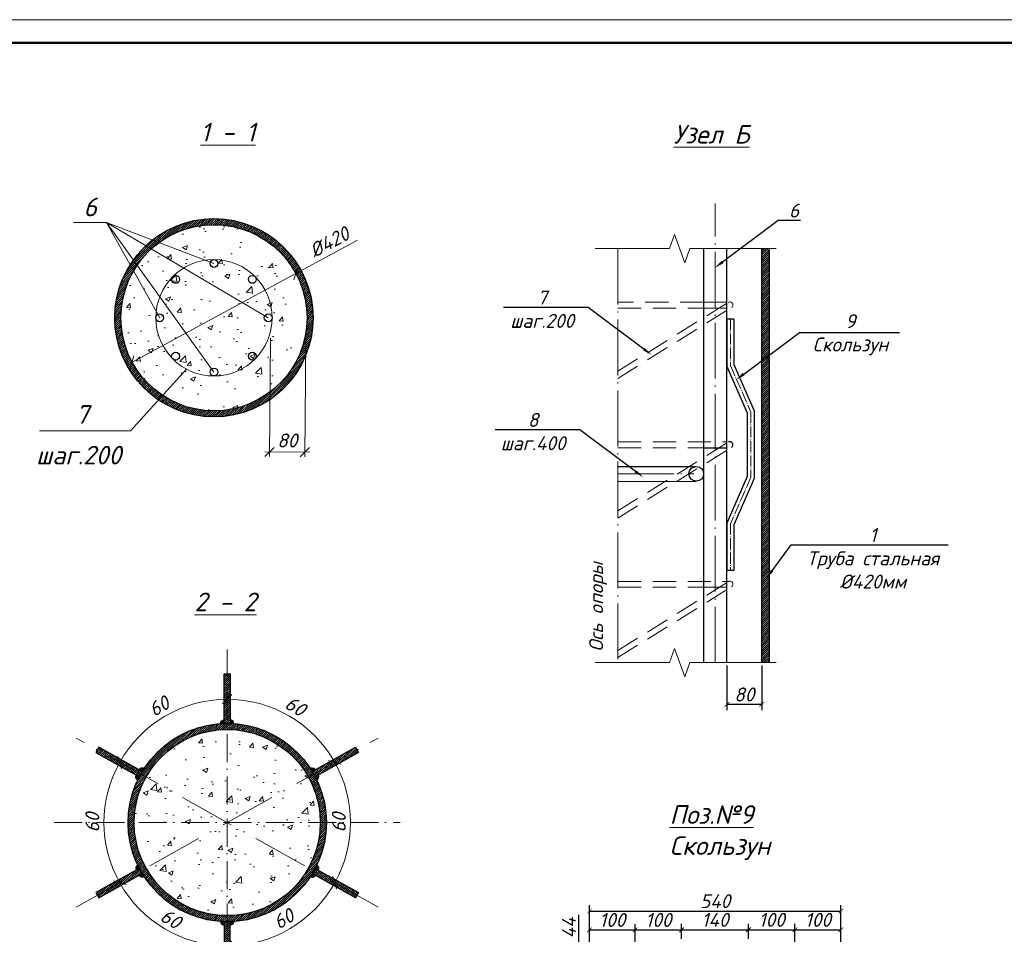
# Model space of a CAD drawing. Header units: millimetres. Extents: x 12962 to 32397, y -4138 to -1429.
# Tile 18 of 41: x 13538 to 13750, y -2772 to -2576. Entities that reach past the tile are written whole.
import ezdxf
from ezdxf import colors
from ezdxf.entities.mleader import LeaderData, LeaderLine
from ezdxf.math import Vec2, Vec3

# ---------------------------------------------------------------- set-up
doc = ezdxf.new("R2010")
doc.units = ezdxf.units.MM
for name, pattern in [('ACAD_ISO04W100', [30.5, 24, -3, 0.5, -3]), ('ACAD_ISO10W100', [18, 12, -3, 0, -3]), ('DASHEDX2', [1.5, 1, -0.5])]:
    doc.linetypes.add(name, pattern=pattern)
for name, color, linetype in [('1', 7, 'Continuous'), ('DIM', 3, 'Continuous'), ('KOLOD', 250, 'Continuous'), ('OPORA', 250, 'Continuous'), ('Text', 154, 'Continuous'), ('ЛИНИИ(та)', 3, 'Continuous'), ('РУССКИЙ', 2, 'Continuous')]:
    doc.layers.add(name, color=color, linetype=linetype)
doc.layers.add('1_В1', color=160, linetype='Continuous', lineweight=100)
doc.layers.add('_1 asosiy', color=7, linetype='Continuous', lineweight=40)
doc.styles.add('ISOCPEUR', font='isocpeui.ttf')
doc.styles.add('ROMANS', font='ROMANS.SHX', dxfattribs={"width": 0.8})
doc.styles.add('НВК_Ш_(3)_И', font='isocpeui.ttf', dxfattribs={"height": 3})
doc.styles.add('НВК_Ш_(4)_И', font='isocpeui.ttf', dxfattribs={"height": 4})
doc.styles.add('Шрифт Р2', font='isocpeui.ttf', dxfattribs={"height": 2})
doc.dimstyles.new('ISOCPEUR ш2', dxfattribs={"dimtxt": 2, "dimasz": 1, "dimexe": 1.25, "dimexo": 0.625, "dimtad": 1, "dimlfac": 0.5, "dimtxsty": 'Шрифт Р2', "dimblk": 'ARCHTICK', "dimcen": 2.5, "dimadec": 0, "dimazin": 0, "dimtfac": 1, "dimtmove": 0, "dimatfit": 3, "dimfxl": 1, "dimarcsym": 0})
doc.dimstyles.new('ROMANS_1', dxfattribs={"dimtxt": 3, "dimasz": 2, "dimexe": 1, "dimexo": 1.5, "dimgap": 1, "dimtad": 1, "dimdsep": 46, "dimtxsty": 'ROMANS', "dimblk1": 'OBLIQUE', "dimblk2": 'OBLIQUE', "dimsah": 1, "dimcen": -2.5, "dimdle": 1, "dimclrd": 3, "dimclre": 3, "dimclrt": 3, "dimadec": 0, "dimazin": 0, "dimtfac": 1, "dimtix": 1, "dimtmove": 1, "dimatfit": 3, "dimldrblk": 'OPEN30', "dimfxl": 1, "dimtolj": 1, "dimtzin": 0, "dimarcsym": 0})
pattern_1 = [(45, (3978.2925, 52.58866), (-0.224506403, 0.224506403), [])]

# ---------------------------------------------------------------- blocks, each defined once
blk = doc.blocks.new('_Oblique')
at = {"color": 0, "linetype": 'ByBlock', "lineweight": -2}
blk.add_line((-0.5, -0.5), (0.5, 0.5), dxfattribs=at)
blk = doc.blocks.new('*D1735')
at = {"layer": 'Defpoints', "color": 0, "lineweight": 25, "transparency": 16777216}
for p in [(13597.3, -2630.42), (13562.13, -2649.46)]:
    blk.add_point(p, dxfattribs=at)
at = {"layer": 'KOLOD', "color": 154, "lineweight": 9, "transparency": 16777216}
for p in [(13610.57, -2623.24), (13562.13, -2649.46)]:
    blk.add_line(p, (13597.3, -2630.42), dxfattribs=at)
at = {"layer": 'KOLOD', "color": 154, "lineweight": 9, "transparency": 16777216, "xscale": 2, "yscale": 2, "zscale": 2}
for p, rotation in [((13597.3, -2630.42), 208.4266706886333), ((13562.13, -2649.46), 28.42667068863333)]:
    blk.add_blockref('_Oblique', p, dxfattribs=dict(at, rotation=rotation))
at = {"layer": 'KOLOD', "color": 154, "lineweight": 0, "transparency": 16777216, "insert": (13604.5, -2623.68), "char_height": 3, "attachment_point": 5, "rotation": 28.4267, "style": 'НВК_Ш_(3)_И'}
blk.add_mtext('\\A1;%%C420', dxfattribs=at)
blk = doc.blocks.new('_Open30')
at = {"layer": 'Text', "color": 0, "lineweight": -2}
for p, q in [((-1, 0.27), (0, 0)), ((0, 0), (-1, -0.27)), ((0, 0), (-1, 0))]:
    blk.add_line(p, q, dxfattribs=at)
blk = doc.blocks.new('*D1792')
at = {"layer": 'Defpoints', "color": 0, "lineweight": 25, "transparency": 16777216}
for p in [(13591.88, -2642.82), (13599.49, -2642.89), (13599.27, -2668.82)]:
    blk.add_point(p, dxfattribs=at)
at = {"layer": 'KOLOD', "color": 154, "lineweight": 9, "transparency": 16777216}
for p, q in [((13591.86, -2644.32), (13591.64, -2669.76)), ((13599.48, -2644.39), (13599.26, -2669.82)), ((13590.65, -2668.75), (13600.27, -2668.83))]:
    blk.add_line(p, q, dxfattribs=at)
at = {"layer": 'KOLOD', "color": 154, "lineweight": 9, "transparency": 16777216, "xscale": 2, "yscale": 2, "zscale": 2}
for p, rotation in [((13591.65, -2668.76), 179.5070649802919), ((13599.27, -2668.82), 359.5070649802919)]:
    blk.add_blockref('_Oblique', p, dxfattribs=dict(at, rotation=rotation))
at = {"layer": 'KOLOD', "color": 154, "lineweight": 0, "transparency": 16777216, "insert": (13595.48, -2666.29), "char_height": 3, "attachment_point": 5, "rotation": 359.5071, "style": 'НВК_Ш_(3)_И'}
blk.add_mtext('\\A1;80', dxfattribs=at)
blk = doc.blocks.new('*U38')
at = {"lineweight": 9}
blk.add_line((-20, 415), (574, 415), dxfattribs=at)
at = {"lineweight": 50}
blk.add_line((0, 410), (569, 410), dxfattribs=at)
blk = doc.blocks.new('*D1796')
at = {"layer": '1', "color": 154, "lineweight": 9, "transparency": 16777216}
blk.add_arc((13582.57, -2748.37), 26.48, 29.2387, 90, dxfattribs=at)
at = {"layer": 'Defpoints', "color": 0, "linetype": 'ACAD_ISO10W100', "lineweight": 25, "transparency": 16777216}
for p in [(13582.57, -2711.19), (13599.76, -2728.24), (13615.01, -2730.21), (13550.12, -2766.53), (13582.57, -2785.55)]:
    blk.add_point(p, dxfattribs=at)
at = {"layer": '1', "color": 154, "linetype": 'ACAD_ISO10W100', "lineweight": 9, "transparency": 16777216, "xscale": 2, "yscale": 2, "zscale": 2}
for p, rotation in [((13582.57, -2721.89), 179.9999999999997), ((13605.67, -2735.44), 299.2387135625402)]:
    blk.add_blockref('_Oblique', p, dxfattribs=dict(at, rotation=rotation))
at = {"layer": '1', "color": 154, "linetype": 'ACAD_ISO10W100', "lineweight": 0, "transparency": 16777216, "insert": (13597.22, -2723.37), "char_height": 3, "attachment_point": 5, "rotation": 329.6194, "style": 'НВК_Ш_(3)_И'}
blk.add_mtext('\\A1;60', dxfattribs=at)
blk = doc.blocks.new('*D1797')
at = {"layer": '1', "color": 154, "lineweight": 9, "transparency": 16777216}
blk.add_arc((13582.57, -2748.37), 26.48, 90, 150.7613, dxfattribs=at)
at = {"layer": 'Defpoints', "color": 0, "linetype": 'ACAD_ISO10W100', "lineweight": 25, "transparency": 16777216}
for p in [(13582.57, -2711.19), (13573.4, -2723.53), (13550.12, -2730.21), (13615.01, -2766.53), (13582.57, -2785.55)]:
    blk.add_point(p, dxfattribs=at)
at = {"layer": '1', "color": 154, "linetype": 'ACAD_ISO10W100', "lineweight": 9, "transparency": 16777216, "xscale": 2, "yscale": 2, "zscale": 2}
blk.add_blockref('_Oblique', (13582.57, -2721.89), dxfattribs=at)
at = {"layer": '1', "color": 154, "linetype": 'ACAD_ISO10W100', "lineweight": 9, "transparency": 16777216, "xscale": 2, "yscale": 2, "zscale": 2, "rotation": 240.7612864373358}
blk.add_blockref('_Oblique', (13559.46, -2735.44), dxfattribs=at)
at = {"layer": '1', "color": 154, "linetype": 'ACAD_ISO10W100', "lineweight": 0, "transparency": 16777216, "insert": (13567.91, -2723.37), "char_height": 3, "attachment_point": 5, "rotation": 30.3806, "style": 'НВК_Ш_(3)_И'}
blk.add_mtext('\\A1;60', dxfattribs=at)
blk = doc.blocks.new('*D1771')
at = {"layer": '1', "color": 154, "lineweight": 9, "transparency": 16777216}
blk.add_arc((13582.57, -2748.37), 26.48, 150.7613, 209.2387, dxfattribs=at)
at = {"layer": 'Defpoints', "color": 0, "linetype": 'ACAD_ISO10W100', "lineweight": 25, "transparency": 16777216}
for p in [(13550.12, -2730.21), (13615.01, -2730.21), (13556.47, -2743.89), (13550.12, -2766.53), (13615.01, -2766.53)]:
    blk.add_point(p, dxfattribs=at)
at = {"layer": '1', "color": 154, "linetype": 'ACAD_ISO10W100', "lineweight": 9, "transparency": 16777216, "xscale": 2, "yscale": 2, "zscale": 2}
for p, rotation in [((13559.46, -2735.44), 60.76128643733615), ((13559.46, -2761.3), 299.2387135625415)]:
    blk.add_blockref('_Oblique', p, dxfattribs=dict(at, rotation=rotation))
at = {"layer": '1', "color": 154, "linetype": 'ACAD_ISO10W100', "lineweight": 0, "transparency": 16777216, "insert": (13553.59, -2748.37), "char_height": 3, "attachment_point": 5, "rotation": 90, "style": 'НВК_Ш_(3)_И'}
blk.add_mtext('\\A1;60', dxfattribs=at)
blk = doc.blocks.new('*D1772')
at = {"layer": '1', "color": 154, "lineweight": 9, "transparency": 16777216}
blk.add_arc((13582.57, -2748.37), 26.48, 209.2387, 270, dxfattribs=at)
at = {"layer": 'Defpoints', "color": 0, "linetype": 'ACAD_ISO10W100', "lineweight": 25, "transparency": 16777216}
for p in [(13582.57, -2711.19), (13615.01, -2730.21), (13550.12, -2766.53), (13565.37, -2768.5), (13582.57, -2785.55)]:
    blk.add_point(p, dxfattribs=at)
at = {"layer": '1', "color": 154, "linetype": 'ACAD_ISO10W100', "lineweight": 9, "transparency": 16777216, "xscale": 2, "yscale": 2, "zscale": 2, "rotation": 119.2387135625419}
blk.add_blockref('_Oblique', (13559.46, -2761.3), dxfattribs=at)
at = {"layer": '1', "color": 154, "linetype": 'ACAD_ISO10W100', "lineweight": 9, "transparency": 16777216, "xscale": 2, "yscale": 2, "zscale": 2}
blk.add_blockref('_Oblique', (13582.57, -2774.84), dxfattribs=at)
at = {"layer": '1', "color": 154, "linetype": 'ACAD_ISO10W100', "lineweight": 0, "transparency": 16777216, "insert": (13570.44, -2769.05), "char_height": 3, "attachment_point": 5, "rotation": 329.6194, "style": 'НВК_Ш_(3)_И'}
blk.add_mtext('\\A1;60', dxfattribs=at)
blk = doc.blocks.new('*D1773')
at = {"layer": '1', "color": 154, "lineweight": 9, "transparency": 16777216}
blk.add_arc((13582.57, -2748.37), 26.48, 270, 330.7613, dxfattribs=at)
at = {"layer": 'Defpoints', "color": 0, "linetype": 'ACAD_ISO10W100', "lineweight": 25, "transparency": 16777216}
for p in [(13582.57, -2711.19), (13550.12, -2730.21), (13615.01, -2766.53), (13591.73, -2773.21), (13582.57, -2785.55)]:
    blk.add_point(p, dxfattribs=at)
at = {"layer": '1', "color": 154, "linetype": 'ACAD_ISO10W100', "lineweight": 9, "transparency": 16777216, "xscale": 2, "yscale": 2, "zscale": 2}
for p, rotation in [((13605.67, -2761.3), 60.76128643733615), ((13582.57, -2774.84), 179.9999999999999)]:
    blk.add_blockref('_Oblique', p, dxfattribs=dict(at, rotation=rotation))
at = {"layer": '1', "color": 154, "linetype": 'ACAD_ISO10W100', "lineweight": 0, "transparency": 16777216, "insert": (13594.69, -2769.05), "char_height": 3, "attachment_point": 5, "rotation": 30.3806, "style": 'НВК_Ш_(3)_И'}
blk.add_mtext('\\A1;60', dxfattribs=at)
blk = doc.blocks.new('*D1774')
at = {"layer": '1', "color": 154, "lineweight": 9, "transparency": 16777216}
blk.add_arc((13582.57, -2748.37), 26.48, 330.7613, 29.2387, dxfattribs=at)
at = {"layer": 'Defpoints', "color": 0, "linetype": 'ACAD_ISO10W100', "lineweight": 25, "transparency": 16777216}
for p in [(13550.12, -2730.21), (13615.01, -2730.21), (13608.66, -2752.85), (13550.12, -2766.53), (13615.01, -2766.53)]:
    blk.add_point(p, dxfattribs=at)
at = {"layer": '1', "color": 154, "linetype": 'ACAD_ISO10W100', "lineweight": 9, "transparency": 16777216, "xscale": 2, "yscale": 2, "zscale": 2}
for p, rotation in [((13605.67, -2735.44), 119.2387135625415), ((13605.67, -2761.3), 240.7612864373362)]:
    blk.add_blockref('_Oblique', p, dxfattribs=dict(at, rotation=rotation))
at = {"layer": '1', "color": 154, "linetype": 'ACAD_ISO10W100', "lineweight": 0, "transparency": 16777216, "insert": (13606.54, -2748.37), "char_height": 3, "attachment_point": 5, "rotation": 90, "style": 'НВК_Ш_(3)_И'}
blk.add_mtext('\\A1;60', dxfattribs=at)
blk = doc.blocks.new('_ArchTick')
at = {"color": 0, "linetype": 'ByBlock', "const_width": 0.15}
blk.add_lwpolyline([(-0.5, -0.5), (0.5, 0.5)], dxfattribs=at)
blk = doc.blocks.new('*D1781')
at = {"layer": 'Defpoints', "color": 0, "lineweight": 25, "transparency": 16777216}
for p in [(13658.1, -2774.8), (13680.36, -2774.8), (13660.38, -2779.2)]:
    blk.add_point(p, dxfattribs=at)
at = {"layer": 'KOLOD', "color": 154, "lineweight": -2, "transparency": 16777216}
for p, q in [((13658.1, -2774.8), (13658.1, -2768.21)), ((13679.74, -2774.8), (13656.85, -2774.8)), ((13658.1, -2779.2), (13658.1, -2774.8)), ((13659.75, -2779.2), (13656.85, -2779.2))]:
    blk.add_line(p, q, dxfattribs=at)
for p, rotation in [((13658.1, -2774.8), 90), ((13658.1, -2779.2), 270)]:
    blk.add_blockref('_ArchTick', p, dxfattribs=dict(at, rotation=rotation))
at = {"layer": 'KOLOD', "color": 154, "lineweight": 0, "transparency": 16777216, "insert": (13655.98, -2771), "char_height": 3, "attachment_point": 5, "rotation": 90, "style": 'НВК_Ш_(3)_И'}
blk.add_mtext('44', dxfattribs=at)
blk = doc.blocks.new('*D1690')
at = {"layer": 'Defpoints', "color": 0, "lineweight": 25, "transparency": 16777216}
for p in [(13689.91, -2714), (13697.4, -2714), (13689.91, -2722.98)]:
    blk.add_point(p, dxfattribs=at)
at = {"layer": 'KOLOD', "color": 154, "lineweight": -2, "transparency": 16777216}
for p, q in [((13689.91, -2714.62), (13689.91, -2724.23)), ((13697.4, -2714.62), (13697.4, -2724.23)), ((13697.4, -2722.98), (13689.91, -2722.98))]:
    blk.add_line(p, q, dxfattribs=at)
at = {"layer": 'KOLOD', "color": 154, "lineweight": -2, "transparency": 16777216, "rotation": 180}
blk.add_blockref('_ArchTick', (13689.91, -2722.98), dxfattribs=at)
at = {"layer": 'KOLOD', "color": 154, "lineweight": -2, "transparency": 16777216}
blk.add_blockref('_ArchTick', (13697.4, -2722.98), dxfattribs=at)
at = {"layer": 'KOLOD', "color": 154, "lineweight": 0, "transparency": 16777216, "insert": (13693.66, -2720.85), "char_height": 3, "attachment_point": 5, "style": 'НВК_Ш_(3)_И'}
blk.add_mtext('80', dxfattribs=at)
blk = doc.blocks.new('фқвуақ')
at = {"lineweight": 30, "ltscale": 0.05}
blk.add_arc((-0.56, -0.51), 1.49, 355.865, 90, dxfattribs=at)
at = {"layer": 'OPORA', "linetype": 'Continuous', "lineweight": 0}
for p, q in [((-0.56, 0.9), (-0.48, 0.98)), ((-0.56, 0.79), (-0.38, 0.97)), ((-0.56, 0.68), (-0.28, 0.96)), ((-0.56, 0.56), (-0.19, 0.94)), ((-0.56, 0.45), (-0.1, 0.91)), ((-0.56, 0.34), (-0.02, 0.88)), ((-0.56, 0.23), (0.06, 0.85)), ((-0.56, 0.11), (0.14, 0.81)), ((-0.56, 0), (0.21, 0.77)), ((-0.56, -0.11), (0.28, 0.73)), ((-0.56, -0.22), (0.34, 0.68)), ((-0.56, -0.33), (0.41, 0.63)), ((-0.56, -0.45), (0.46, 0.58)), ((-0.52, -0.52), (0.52, 0.52)), ((-0.41, -0.52), (0.57, 0.46)), ((-0.3, -0.53), (0.62, 0.4)), ((-0.2, -0.53), (0.67, 0.33)), ((-0.09, -0.54), (0.72, 0.27)), ((0.02, -0.54), (0.76, 0.2)), ((0.12, -0.55), (0.79, 0.12)), ((0.23, -0.56), (0.83, 0.04)), ((0.33, -0.57), (0.86, -0.04)), ((0.44, -0.57), (0.88, -0.13)), ((0.54, -0.58), (0.9, -0.22)), ((0.64, -0.59), (0.92, -0.31)), ((0.75, -0.6), (0.93, -0.42)), ((0.85, -0.61), (0.93, -0.53))]:
    blk.add_line(p, q, dxfattribs=at)

msp = doc.modelspace()

# ---------------------------------------------------------------- hatches: boundary and pattern name
at = {"lineweight": 0, "ltscale": 10}
h = msp.add_hatch(dxfattribs=at)
h.set_pattern_fill('ANSI31', color=5, scale=0.1)
h.set_pattern_definition(pattern_1)
h.paths.add_polyline_path([(13579.714, -2619.937), (13579.714, -2618.637, 0.4142136), (13558.414, -2639.937), (13559.714, -2639.937, -0.4142136)])
h.paths.add_polyline_path([(13579.714, -2618.637), (13579.714, -2619.937, -0.4142136), (13599.714, -2639.937), (13601.014, -2639.937, 0.4142136)])
h.paths.add_polyline_path([(13579.714, -2659.937), (13579.714, -2661.237, 0.4142136), (13601.014, -2639.937), (13599.714, -2639.937, -0.4142136)])
h.paths.add_polyline_path([(13579.714, -2661.237), (13579.714, -2659.937, -0.4142136), (13559.714, -2639.937), (13558.414, -2639.937, 0.4142136)])
h = msp.add_hatch(dxfattribs=at)
h.set_pattern_fill('ANSI31', color=5, scale=0.1)
h.set_pattern_definition(pattern_1)
h.paths.add_polyline_path([(13698.97, -2625.052), (13697.404, -2625.052), (13697.404, -2713.995), (13698.97, -2713.995)])
h = msp.add_hatch(dxfattribs=at)
h.set_pattern_fill('ANSI31', color=5, scale=0.1)
h.set_pattern_definition(pattern_1)
h.paths.add_polyline_path([(13555.007, -2732.196), (13554.372, -2733.33), (13563.662, -2738.531), (13564.297, -2737.397)])
h.paths.add_polyline_path([(13564.297, -2759.339), (13563.662, -2758.205), (13554.372, -2763.405), (13555.007, -2764.539)])
h.paths.add_polyline_path([(13583.215, -2769.668), (13581.916, -2769.668), (13581.916, -2780.314), (13583.215, -2780.314)])
h.paths.add_polyline_path([(13601.469, -2758.205), (13600.834, -2759.339), (13610.125, -2764.539), (13610.76, -2763.405)])
h.paths.add_polyline_path([(13610.76, -2733.33), (13610.125, -2732.196), (13600.834, -2737.397), (13601.469, -2738.531)])
h.paths.add_polyline_path([(13581.916, -2727.068), (13583.215, -2727.068), (13583.215, -2716.421), (13581.916, -2716.421)])
h = msp.add_hatch(dxfattribs=at)
h.set_pattern_fill('ANSI31', color=5, scale=0.1)
h.set_pattern_definition(pattern_1)
h.paths.add_polyline_path([(13582.566, -2728.368), (13582.566, -2727.068, 0.4142136), (13561.266, -2748.368), (13562.566, -2748.368, -0.4142136)])
h.paths.add_polyline_path([(13582.566, -2727.068), (13582.566, -2728.368, -0.4142136), (13602.566, -2748.368), (13603.866, -2748.368, 0.4142136)])
h.paths.add_polyline_path([(13582.566, -2768.368), (13582.566, -2769.668, 0.4142136), (13603.866, -2748.368), (13602.566, -2748.368, -0.4142136)])
h.paths.add_polyline_path([(13582.566, -2769.668), (13582.566, -2768.368, -0.4142136), (13562.566, -2748.368), (13561.266, -2748.368, 0.4142136)])
at = {"layer": 'ЛИНИИ(та)', "lineweight": 0, "ltscale": 500}
h = msp.add_hatch(dxfattribs=at)
h.set_pattern_fill('AR-CONC', color=154, scale=0.06, style=0)
h.set_pattern_definition([(50, (3918.106, 21.702), (10.93108, -0.956345), [1.143, -12.573]), (355, (3918.106, 21.702), (-2.114605, 11.463411), [0.9144, -10.058435]), (100.45144, (3919.017, 21.622), (8.816475, 10.507065), [0.9714, -10.685415]), (46.1842, (3918.106, 24.75), (16.264742, -2.52254), [1.7145, -18.8595]), (96.63556, (3919.461, 24.54), (14.244248, 14.845567), [1.457101, -16.028136]), (351.18415, (3918.106, 24.75), (14.244248, 14.845567), [1.371598, -15.087584]), (21, (3919.63, 23.988), (9.0968635, -6.135912), [1.143, -12.573]), (326, (3919.63, 23.988), (3.708122, 11.051278), [0.9144, -10.0584]), (71.45144, (3920.388, 23.476), (12.804985, 4.915366), [0.9714, -10.685396]), (37.5, (3918.106, 21.7016), (0.1853162, 5.0733023), [0, -9.93648, 0, -10.2108, 0, -10.0965]), (7.5, (3918.106, 21.7016), (4.0091798, 6.0108345), [0, -5.82168, 0, -9.70788, 0, -3.8481]), (327.5, (3914.7075, 21.7016), (8.1354357, -0.3437246), [0, -3.81, 0, -11.8872, 0, -15.7734]), (317.5, (3913.1835, 21.7016), (8.887751, 1.5255895), [0, -4.953, 0, -7.89432, 0, -11.2014])])
h.paths.add_polyline_path([(13559.714, -2639.937, 1), (13599.714, -2639.937, 1)])
at = {"layer": 'ЛИНИИ(та)', "ltscale": 500}
h = msp.add_hatch(dxfattribs=at)
h.set_pattern_fill('AR-CONC', color=154, scale=0.06, style=0)
h.set_pattern_definition([(130, (57441.084, 6778.518), (-10.9310801, -0.9563451), [1.143, -12.573]), (185, (57441.084, 6778.518), (2.1145696, 11.4633986), [0.9144, -10.0584]), (79.549, (57440.173, 6778.438), (-8.81655, 10.5070013), [0.9714, -10.6854]), (133.8158, (57441.084, 6781.566), (-16.2647425, -2.5225397), [1.7145, -18.8595]), (83.3644, (57439.729, 6781.355), (-14.244254, 14.8455334), [1.4571, -16.0281]), (188.816, (57441.084, 6781.566), (-14.2442763, 14.845507), [1.3716, -15.0876]), (159, (57439.56, 6780.804), (-9.0968928, -6.1359311), [1.143, -12.573]), (214, (57439.56, 6780.804), (-3.7081217, 11.051278), [0.9144, -10.0584]), (108.5486, (57438.802, 6780.292), (-12.8049894, 4.9153715), [0.9714, -10.6854]), (142.5, (57441.0844, 6778.5176), (-0.1853162, 5.07330233), [0, -9.93648, 0, -10.2108, 0, -10.0965]), (172.5, (57441.0844, 6778.5176), (-4.00917975, 6.0108345), [0, -5.82168, 0, -9.70788, 0, -3.8481]), (212.5, (57444.483, 6778.5176), (-8.1354357, -0.34372464), [0, -3.81, 0, -11.8872, 0, -15.7734]), (222.5, (57446.007, 6778.5176), (-8.8877509, 1.5255895), [0, -4.953, 0, -7.89432, 0, -11.2014])])
h.paths.add_polyline_path([(13602.566, -2748.368), (13595.066, -2748.368, 0.1989123), (13591.404, -2739.529, 0.000002), (13591.404, -2739.529, 0.1989123), (13582.566, -2735.868), (13582.566, -2728.368, -0.4142136)], flags=0)
h.paths.add_polyline_path([(13573.727, -2739.529), (13573.727, -2739.529, 0.1989124), (13570.066, -2748.368), (13562.566, -2748.368, -0.4142136), (13582.566, -2728.368), (13582.566, -2735.868, 0.1989124)], flags=0)
h.paths.add_polyline_path([(13575.161, -2740.123, 0.6681784), (13573.727, -2739.529, -0.4142135), (13591.404, -2739.529, 0.6681772), (13589.97, -2740.123, 1), (13591.651, -2740.123, 0.1989114), (13591.404, -2739.529, -0.1989123), (13595.066, -2748.368, -0.1989123), (13591.404, -2757.206, 0.1989114), (13591.651, -2756.612, 1.0000023), (13589.97, -2756.612, 0.6681772), (13591.404, -2757.206, -0.4142135), (13573.727, -2757.206, 0.6681784), (13575.161, -2756.612, 1), (13573.481, -2756.612, 0.1989122), (13573.727, -2757.206, -0.1989124), (13570.066, -2748.368, -0.1989124), (13573.727, -2739.529, 0.1989122), (13573.481, -2740.123, 1)], flags=0)
h.paths.add_polyline_path([(13583.406, -2736.708, 1.0000023), (13581.725, -2736.708, 1)], flags=0)
h.paths.add_polyline_path([(13570.066, -2748.368, 1), (13571.746, -2748.368, 1)], flags=0)
h.paths.add_polyline_path([(13593.385, -2748.368, 1), (13595.066, -2748.368, 1)], flags=0)
h.paths.add_polyline_path([(13602.566, -2748.368, -1), (13562.566, -2748.368, -1)], flags=16)
h.paths.add_polyline_path([(13581.725, -2760.027, 1), (13583.406, -2760.027, 1)], flags=0)
h.paths.add_polyline_path([(13595.066, -2748.368), (13602.566, -2748.368, -0.4142136), (13582.566, -2768.368), (13582.566, -2760.868, 0.1989123), (13591.404, -2757.206, 0.000002), (13591.404, -2757.206, 0.1989123)], flags=0)
h.paths.add_polyline_path([(13562.566, -2748.368), (13570.066, -2748.368, 0.1989124), (13573.727, -2757.206), (13573.727, -2757.206, 0.1989124), (13582.566, -2760.868), (13582.566, -2768.368, -0.4142136)], flags=0)
at = {"layer": 'ЛИНИИ(та)', "lineweight": 0, "ltscale": 500}
h = msp.add_hatch(dxfattribs=at)
h.set_pattern_fill('AR-CONC', color=154, scale=0.06, style=0)
h.set_pattern_definition([(50, (4032.019, 269.223), (10.93108, -0.956345), [1.143, -12.573]), (355, (4032.019, 269.223), (-2.114605, 11.463411), [0.9144, -10.058435]), (100.45144, (4032.93, 269.144), (8.816475, 10.507065), [0.9714, -10.685415]), (46.1842, (4032.019, 272.271), (16.264742, -2.52254), [1.7145, -18.8595]), (96.63556, (4033.374, 272.061), (14.244248, 14.845567), [1.457101, -16.028136]), (351.18415, (4032.019, 272.271), (14.244248, 14.845567), [1.371598, -15.087584]), (21, (4033.543, 271.509), (9.0968635, -6.135912), [1.143, -12.573]), (326, (4033.543, 271.509), (3.708122, 11.051278), [0.9144, -10.0584]), (71.45144, (4034.301, 270.998), (12.804985, 4.915366), [0.9714, -10.685396]), (37.5, (4032.0187, 269.2233), (0.1853162, 5.0733023), [0, -9.93648, 0, -10.2108, 0, -10.0965]), (7.5, (4032.0187, 269.2233), (4.0091798, 6.0108345), [0, -5.82168, 0, -9.70788, 0, -3.8481]), (327.5, (4028.62, 269.2233), (8.1354357, -0.3437246), [0, -3.81, 0, -11.8872, 0, -15.7734]), (317.5, (4027.096, 269.223), (8.887751, 1.5255895), [0, -4.953, 0, -7.89432, 0, -11.2014])])
h.paths.add_polyline_path([(13562.566, -2748.368, 1), (13602.566, -2748.368, 1)])

# ---------------------------------------------------------------- linework, layer by layer
at = {"color": 1, "linetype": 'ACAD_ISO04W100', "lineweight": 0, "ltscale": 0.5}
for p, q in [((13687.392, -2713.995), (13687.392, -2615.422)), ((13666.5, -2625.052), (13666.5, -2713.995)), ((13666.5, -2673.482), (13682.799, -2673.482))]:
    msp.add_line(p, q, dxfattribs=at)
at = {"color": 7, "lineweight": 30, "ltscale": 100}
for p, q in [((13684.873, -2625.052), (13684.873, -2713.995)), ((13689.911, -2713.995), (13689.911, -2625.052)), ((13666.5, -2671.915), (13683.328, -2671.873)), ((13666.5, -2675.09), (13683.307, -2675.048))]:
    msp.add_line(p, q, dxfattribs=at)
at = {"color": 7, "linetype": 'DASHEDX2', "lineweight": 0, "ltscale": 5}
for p, q in [((13684.873, -2636.566), (13666.5, -2636.566)), ((13666.5, -2637.836), (13684.873, -2637.836)), ((13684.873, -2636.566), (13690.335, -2636.566)), ((13684.873, -2637.836), (13690.546, -2637.836)), ((13666.5, -2666.581), (13689.911, -2666.581)), ((13666.5, -2667.851), (13684.873, -2667.851)), ((13666.5, -2696.554), (13690.335, -2696.554)), ((13666.5, -2697.824), (13684.873, -2697.824)), ((13684.873, -2697.824), (13690.546, -2697.824))]:
    msp.add_line(p, q, dxfattribs=at)
at = {"color": 7, "linetype": 'DASHEDX2', "ltscale": 5}
msp.add_line((13684.873, -2667.851), (13690.546, -2667.851), dxfattribs=at)
at = {"color": 7, "lineweight": 0, "ltscale": 100}
for points in [[(13661.589, -2625.052), (13677.592, -2625.052), (13678.692, -2622.046), (13680.851, -2628.1), (13681.952, -2625.052), (13700.537, -2625.052)], [(13661.589, -2713.995), (13677.592, -2713.995), (13678.692, -2710.947), (13680.851, -2717.043), (13681.952, -2713.995), (13700.537, -2713.995)]]:
    msp.add_lwpolyline(points, dxfattribs=at)
at = {"color": 7, "lineweight": 30, "ltscale": 100}
for points in [[(13697.404, -2713.995), (13697.404, -2625.052)], [(13698.97, -2625.052), (13698.97, -2713.995)], [(13691.477, -2640.207), (13689.911, -2640.207), (13689.911, -2650.367), (13694.271, -2660.358), (13694.271, -2674.032), (13689.911, -2684.023), (13689.911, -2694.183), (13691.477, -2694.183), (13691.477, -2684.361), (13695.88, -2674.371), (13695.88, -2660.019), (13691.477, -2650.029), (13691.477, -2640.207)]]:
    msp.add_lwpolyline(points, dxfattribs=at)
at = {"color": 7, "linetype": 'DASHEDX2', "lineweight": 0, "ltscale": 5}
for points in [[(13666.5, -2651.426), (13690.229, -2636.618)], [(13666.5, -2652.95), (13690.914, -2637.737)], [(13666.5, -2681.44), (13690.229, -2666.633)], [(13666.5, -2682.964), (13690.914, -2667.752)], [(13666.5, -2711.413), (13690.229, -2696.605)], [(13666.5, -2712.937), (13690.914, -2697.724)]]:
    msp.add_lwpolyline(points, dxfattribs=at)
at = {"color": 1, "linetype": 'ACAD_ISO04W100', "lineweight": 0, "ltscale": 0.1}
msp.add_lwpolyline([(13690.694, -2640.207), (13690.673, -2650.198), (13695.076, -2660.189), (13695.076, -2674.201), (13690.673, -2684.192), (13690.673, -2694.183)], dxfattribs=at)
at = {"color": 7, "lineweight": 30, "ltscale": 100}
msp.add_circle((13683.328, -2673.46), 1.587, dxfattribs=at)
at = {"color": 7, "lineweight": 0, "ltscale": 100}
for centre in [(13690.567, -2637.18), (13690.567, -2697.167)]:
    msp.add_arc(centre, 0.656, 301.92738, 122.92288, dxfattribs=at)
at = {"color": 7, "ltscale": 100}
msp.add_arc((13690.567, -2667.195), 0.656, 301.92738, 122.92288, dxfattribs=at)
at = {"layer": '1', "color": 252, "linetype": 'ACAD_ISO10W100', "lineweight": 0}
for points in [[(13550.123, -2766.528), (13615.008, -2730.207)], [(13615.008, -2766.528), (13550.123, -2730.207)]]:
    msp.add_lwpolyline(points, dxfattribs=at)
at = {"layer": 'DIM', "color": 6, "linetype": 'ACAD_ISO10W100', "lineweight": 0, "ltscale": 0.5}
for points in [[(13582.566, -2711.188), (13582.566, -2785.547)], [(13545.386, -2748.368), (13619.745, -2748.368)]]:
    msp.add_lwpolyline(points, dxfattribs=at)
at = {"layer": 'KOLOD', "color": 154, "lineweight": 0}
for q in [(13591.374, -2639.937), (13568.054, -2639.937), (13579.714, -2651.597)]:
    msp.add_line((13556.603, -2619.482), q, dxfattribs=at)
for points in [[(13579.714, -2628.277), (13556.603, -2619.482), (13549.568, -2619.482)], [(13573.81, -2650.954), (13561.757, -2664.195), (13542.203, -2664.195)]]:
    msp.add_lwpolyline(points, dxfattribs=at)
at = {"layer": 'ЛИНИИ(та)', "color": 250, "lineweight": 30, "ltscale": 0.05}
for points in [[(13581.916, -2716.421), (13583.215, -2716.421), (13583.215, -2727.068), (13581.916, -2727.068)], [(13555.007, -2732.196), (13554.372, -2733.33), (13563.662, -2738.531), (13564.297, -2737.397)], [(13610.125, -2732.196), (13610.76, -2733.33), (13601.469, -2738.531), (13600.834, -2737.397)], [(13554.372, -2763.405), (13555.007, -2764.539), (13564.297, -2759.339), (13563.662, -2758.205)], [(13610.76, -2763.405), (13610.125, -2764.539), (13600.834, -2759.339), (13601.469, -2758.205)], [(13581.916, -2780.314), (13583.215, -2780.314), (13583.215, -2769.668), (13581.916, -2769.668)]]:
    msp.add_lwpolyline(points, close=True, dxfattribs=at)
for centre, radius in [((13579.714, -2639.937), 21.3), ((13579.714, -2639.937), 20), ((13579.714, -2628.277), 0.84), ((13571.469, -2631.692), 0.84), ((13587.959, -2631.692), 0.84), ((13568.054, -2639.937), 0.84), ((13591.374, -2639.937), 0.84), ((13571.469, -2648.182), 0.84), ((13587.959, -2648.182), 0.84), ((13579.714, -2651.597), 0.84), ((13582.566, -2748.368), 21.3), ((13582.566, -2748.368), 20)]:
    msp.add_circle(centre, radius, dxfattribs=at)
at = {"layer": 'ЛИНИИ(та)', "color": 250, "lineweight": 0, "ltscale": 500}
msp.add_circle((13579.714, -2639.937), 12.5, dxfattribs=at)

# ---------------------------------------------------------------- block references
at = {"layer": '1', "color": 250, "lineweight": 25, "yscale": 0.5, "zscale": 0.5}
for p, xscale in [((13581.636, -2726.813), -0.5), ((13583.495, -2726.813), 0.5)]:
    msp.add_blockref('фқвуақ', p, dxfattribs=dict(at, xscale=xscale))
at = {"layer": '1', "color": 250, "lineweight": 25}
for p, xscale, yscale, zscale, rotation in [((13564.217, -2737.011), 0.4999999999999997, 0.4999999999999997, 0.4999999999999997, 62.79638835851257), ((13600.914, -2737.011), -0.4999999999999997, 0.4999999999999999, 0.5, 297.2036116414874), ((13563.295, -2738.648), -0.4999999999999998, 0.4999999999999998, 0.4999999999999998, 60.76128643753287), ((13601.836, -2738.648), 0.4999999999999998, 0.4999999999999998, 0.4999999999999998, 299.2387135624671), ((13563.3, -2758.077), 0.4999999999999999, 0.4999999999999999, 0.4999999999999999, 120.2264058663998), ((13601.831, -2758.077), -0.4999999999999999, 0.4999999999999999, 0.5, 239.7735941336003), ((13564.215, -2759.715), -0.4999999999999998, 0.4999999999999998, 0.4999999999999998, 118.1913039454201), ((13600.916, -2759.715), 0.4999999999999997, 0.4999999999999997, 0.4999999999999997, 241.8086960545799), ((13581.636, -2769.922), 0.5, 0.5, 0.5, 180), ((13583.495, -2769.922), -0.5, 0.5, 0.5, 180)]:
    msp.add_blockref('фқвуақ', p, dxfattribs=dict(at, xscale=xscale, yscale=yscale, zscale=zscale, rotation=rotation))
at = {"layer": '_1 asosiy', "color": 0, "ltscale": 30}
msp.add_blockref('*U38', (13367.344, -2990.904), dxfattribs=at)

# ---------------------------------------------------------------- texts
at = {"layer": 'KOLOD', "color": 154, "lineweight": 18, "insert": (13588.624, -2598.04), "char_height": 4, "attachment_point": 3, "style": 'НВК_Ш_(4)_И'}
msp.add_mtext_dynamic_manual_height_columns('{\\L1 - 1}', width=38.57856, gutter_width=0.159, heights=[0], dxfattribs=at)
at = {"layer": 'KOLOD', "color": 154, "lineweight": 0, "insert": (13588.823, -2698.972), "char_height": 4, "attachment_point": 3, "style": 'НВК_Ш_(4)_И'}
msp.add_mtext_dynamic_manual_height_columns('{\\L2 - 2}', width=38.57856, gutter_width=0.159, heights=[0], dxfattribs=at)
at = {"layer": 'РУССКИЙ', "color": 154, "lineweight": 0, "style": 'НВК_Ш_(3)_И'}
for s, p in [('6', (13551.677, -2618.139)), ('шаг.200', (13541.5, -2671.443))]:
    msp.add_text(s, height=4, dxfattribs=at).set_placement(p)
at = {"layer": 'РУССКИЙ', "color": 154, "style": 'НВК_Ш_(3)_И'}
msp.add_text('7', height=4, dxfattribs=at).set_placement((13550.016, -2662.696))
at = {"layer": 'РУССКИЙ', "color": 154, "lineweight": 0, "char_height": 4, "attachment_point": 1, "style": 'ISOCPEUR'}
for s, width, insert in [('{\\LУзел Б}', 24.96059, (13678.473, -2598.512)), ('\\pi5.74945;{\\LПоз.№9\\C7;         \\P\\pi3.49642,t19.49642;}Скользун     ', 29.59285, (13671.857, -2744.652))]:
    msp.add_mtext_dynamic_manual_height_columns(s, width=width, gutter_width=0.125, heights=[0], dxfattribs=dict(at, insert=insert))
at = {"layer": 'РУССКИЙ', "color": 154, "lineweight": 0, "insert": (13660.335, -2711.654), "char_height": 3, "attachment_point": 1, "rotation": 90, "style": 'ISOCPEUR'}
msp.add_mtext_dynamic_manual_height_columns('Ось oпоры', width=20.93953, gutter_width=0.125, heights=[0], dxfattribs=at)

# ---------------------------------------------------------------- dimensions: what is measured, and where the dimension line sits
at = {"layer": '1', "color": 252, "linetype": 'ACAD_ISO10W100', "lineweight": 0}
for base, line1, line2, picture, middle in [((13599.764, -2728.237), ((13550.123, -2766.528), (13615.008, -2730.207)), ((13582.566, -2711.188), (13582.566, -2785.547)), '*D1796', (13597.22, -2723.37)), ((13573.4, -2723.528), ((13615.008, -2766.528), (13550.123, -2730.207)), ((13582.566, -2711.188), (13582.566, -2785.547)), '*D1797', (13567.911, -2723.37)), ((13565.368, -2768.498), ((13582.566, -2711.188), (13582.566, -2785.547)), ((13550.123, -2766.528), (13615.008, -2730.207)), '*D1772', (13570.44, -2769.052)), ((13591.731, -2773.207), ((13615.008, -2766.528), (13550.123, -2730.207)), ((13582.566, -2711.188), (13582.566, -2785.547)), '*D1773', (13594.692, -2769.052)), ((13556.471, -2743.886), ((13550.123, -2766.528), (13615.008, -2730.207)), ((13615.008, -2766.528), (13550.123, -2730.207)), '*D1771', (13553.589, -2748.368)), ((13608.66, -2752.85), ((13550.123, -2766.528), (13615.008, -2730.207)), ((13615.008, -2766.528), (13550.123, -2730.207)), '*D1774', (13606.542, -2748.368))]:
    dim = msp.add_angular_dim_2l(base=base, line1=line1, line2=line2, text='60', dimstyle='ROMANS_1', override={"dimtxsty": 'НВК_Ш_(3)_И', "dimclrd": 154, "dimclre": 154, "dimclrt": 154, "dimfxl": 1.5, "dimlwd": 9, "dimlwe": 9, "dimarcsym": 1}, dxfattribs=at)
    dim.commit()
    dim.dimension.update_dxf_attribs({"geometry": picture, "text_midpoint": middle})
at = {"layer": 'KOLOD', "color": 154, "lineweight": 0}
dim = msp.add_diameter_dim_2p(p1=(13562.125, -2649.458), p2=(13597.303, -2630.416), text='%%C420', dimstyle='ROMANS_1', override={"dimtxsty": 'НВК_Ш_(3)_И', "dimclrd": 154, "dimclre": 154, "dimclrt": 154, "dimfxl": 1.5, "dimlwd": 9, "dimlwe": 9, "dimarcsym": 1}, dxfattribs=at)
dim.commit()
dim.dimension.update_dxf_attribs({"geometry": '*D1735', "text_midpoint": (13604.503, -2623.676)})
dim = msp.add_aligned_dim(p1=(13591.876, -2642.824), p2=(13599.495, -2642.889), distance=-25.934, text='80', dimstyle='ROMANS_1', override={"dimtxsty": 'НВК_Ш_(3)_И', "dimclrd": 154, "dimclre": 154, "dimclrt": 154, "dimfxl": 1.5, "dimlwd": 9, "dimlwe": 9, "dimarcsym": 1}, dxfattribs=at)
dim.commit()
dim.dimension.update_dxf_attribs({"geometry": '*D1792', "text_midpoint": (13595.484, -2666.289)})
dim = msp.add_linear_dim(base=(13689.911, -2722.976), p1=(13697.404, -2713.995), p2=(13689.911, -2713.995), text='80', dimstyle='ISOCPEUR ш2', override={"dimtxsty": 'НВК_Ш_(3)_И', "dimclrd": 154, "dimclre": 154, "dimclrt": 154}, dxfattribs=at)
dim.commit()
dim.dimension.update_dxf_attribs({"geometry": '*D1690', "text_midpoint": (13693.657, -2720.851)})
for base, p1, p2, text in [((13714.401, -2767.383), (13660.383, -2778.394), (13714.401, -2778.382), '540'), ((13670.204, -2771.424), (13660.383, -2778.394), (13670.204, -2778.394), '100'), ((13680.195, -2771.424), (13670.204, -2778.388), (13680.195, -2773.992), '100'), ((13694.546, -2771.399), (13680.195, -2773.985), (13694.546, -2773.992), '140'), ((13704.537, -2771.386), (13694.546, -2773.985), (13704.537, -2778.394), '100'), ((13714.401, -2771.386), (13704.537, -2778.388), (13714.401, -2778.388), '100')]:
    msp.add_linear_dim(base=base, p1=p1, p2=p2, text=text, dimstyle='ISOCPEUR ш2', override={"dimtxsty": 'НВК_Ш_(3)_И', "dimclrd": 154, "dimclre": 154, "dimclrt": 154}, dxfattribs=at).render()
dim = msp.add_linear_dim(base=(13658.103, -2774.796), p1=(13660.377, -2779.199), p2=(13680.365, -2774.796), angle=90, text='44', dimstyle='ISOCPEUR ш2', override={"dimtxsty": 'НВК_Ш_(3)_И', "dimclrd": 154, "dimclre": 154, "dimclrt": 154}, dxfattribs=at)
dim.commit()
dim.dimension.update_dxf_attribs({"geometry": '*D1781', "text_midpoint": (13655.978, -2771.003)})

# ---------------------------------------------------------------- leaders
at = {"layer": '1_В1', "color": 154, "lineweight": 0}
ml = msp.add_multileader_mtext('Standard', dxfattribs=at)
ml.set_content('{\\C154;6}', color=176, style='ISOCPEUR')
ml.set_leader_properties(color=154)
ml.build(insert=Vec2(0, 0))
ml.multileader.update_dxf_attribs({"text_left_attachment_type": 6, "text_right_attachment_type": 6, "dogleg_length": 0.5, "arrow_head_size": 2})
ctx = ml.context
ctx.base_point, ctx.char_height, ctx.arrow_head_size, ctx.plane_origin = Vec3(13701.445, -2619.002), 3, 2, Vec3(13479.898, -2645.962)
ctx.left_attachment, ctx.right_attachment, ctx.text_align_type = 6, 6, 1
notes = []
notes.append((ctx, [(0, (1, 1, 0), (13700.945, -2619.002), (1, 0), 0.5, [(0, [(13687.392, -2629.152)], 0, [])])]))
ctx.mtext.insert, ctx.mtext.width, ctx.mtext.alignment, ctx.mtext.flow_direction = Vec3(13704.351, -2615.402), 31.92091, 2, 5
ml = msp.add_multileader_mtext('Standard', dxfattribs=at)
ml.set_content('{\\C154;7^Jшаг.200}', color=176, style='ISOCPEUR')
ml.set_leader_properties(color=154)
ml.build(insert=Vec2(0, 0))
ml.multileader.update_dxf_attribs({"text_left_attachment_type": 6, "text_right_attachment_type": 6, "dogleg_length": 0.5, "arrow_head_size": 2})
ctx = ml.context
ctx.base_point, ctx.char_height, ctx.arrow_head_size, ctx.plane_origin = Vec3(13640.844, -2637.702), 3, 2, Vec3(13881.175, -2664.662)
ctx.left_attachment, ctx.right_attachment, ctx.text_align_type = 6, 6, 1
notes.append((ctx, [(0, (1, 1, 0), (13660.128, -2637.702), (-1, 0), 0.5, [(0, [(13673.68, -2647.851)], 0, [])])]))
ctx.mtext.insert, ctx.mtext.width, ctx.mtext.alignment, ctx.mtext.flow_direction = Vec3(13650.236, -2634.102), 31.92091, 2, 5
ml = msp.add_multileader_mtext('Standard', dxfattribs=at)
ml.set_content('{\\C154;9^JСкользун}', color=176, style='ISOCPEUR')
ml.set_leader_properties(color=154)
ml.build(insert=Vec2(0, 0))
ml.multileader.update_dxf_attribs({"text_left_attachment_type": 6, "text_right_attachment_type": 6, "dogleg_length": 0.5, "arrow_head_size": 2})
ctx = ml.context
ctx.base_point, ctx.char_height, ctx.arrow_head_size, ctx.plane_origin = Vec3(13705.981, -2643.069), 3, 2, Vec3(13484.435, -2670.03)
ctx.left_attachment, ctx.right_attachment, ctx.text_align_type = 6, 6, 1
notes.append((ctx, [(0, (1, 1, 0), (13705.481, -2643.069), (1, 0), 0.5, [(0, [(13691.929, -2653.219)], 0, [])])]))
ctx.mtext.insert, ctx.mtext.width, ctx.mtext.alignment, ctx.mtext.flow_direction = Vec3(13716.456, -2639.169), 31.92091, 2, 5
ml = msp.add_multileader_mtext('Standard', dxfattribs=at)
ml.set_content('{\\C154;8^Jшаг.400}', color=176, style='ISOCPEUR')
ml.set_leader_properties(color=154)
ml.build(insert=Vec2(0, 0))
ml.multileader.update_dxf_attribs({"text_left_attachment_type": 6, "text_right_attachment_type": 6, "dogleg_length": 0.5, "arrow_head_size": 2})
ctx = ml.context
ctx.base_point, ctx.char_height, ctx.arrow_head_size, ctx.plane_origin = Vec3(13638.742, -2663.984), 3, 2, Vec3(13879.382, -2690.945)
ctx.left_attachment, ctx.right_attachment, ctx.text_align_type = 6, 6, 1
notes.append((ctx, [(0, (1, 1, 0), (13658.336, -2663.984), (-1, 0), 0.5, [(0, [(13671.888, -2674.134)], 0, [])])]))
ctx.mtext.insert, ctx.mtext.width, ctx.mtext.alignment, ctx.mtext.flow_direction = Vec3(13648.289, -2660.384), 31.92091, 2, 5
ml = msp.add_multileader_mtext('Standard', dxfattribs=at)
ml.set_content('{\\C154;1 \\PТруба стальная\\P%%C420мм}', color=176, style='НВК_Ш_(3)_И')
ml.set_leader_properties(color=154)
ml.build(insert=Vec2(0, 0))
ml.multileader.update_dxf_attribs({"text_left_attachment_type": 6, "text_right_attachment_type": 6, "dogleg_length": 0.5, "arrow_head_size": 2})
ctx = ml.context
ctx.base_point, ctx.char_height, ctx.arrow_head_size, ctx.plane_origin = Vec3(13703.893, -2688.706), 3, 2, Vec3(13487.02, -2702.34)
ctx.left_attachment, ctx.right_attachment, ctx.text_align_type = 6, 6, 1
notes.append((ctx, [(0, (1, 1, 0), (13703.747, -2688.706), (1, 0), 0.146, [(0, [(13698.412, -2695.865)], 0, [])])]))
ctx.mtext.insert, ctx.mtext.width, ctx.mtext.alignment, ctx.mtext.flow_direction = Vec3(13721.3, -2685.106), 31.92091, 2, 5
for ctx, leaders in notes:
    for number, flags, end, landing, length, lines in leaders:
        leader = LeaderData()
        leader.index, (leader.has_last_leader_line, leader.has_dogleg_vector, leader.attachment_direction) = number, flags
        leader.last_leader_point, leader.dogleg_vector, leader.dogleg_length = Vec3(end), Vec3(landing), length
        for number, points, colour, breaks in lines:
            line = LeaderLine()
            line.index, line.vertices, line.color, line.breaks = number, Vec3.list(points), colors.encode_raw_color(colour), breaks
            leader.lines.append(line)
        ctx.leaders.append(leader)

doc.saveas('drawing.dxf')
